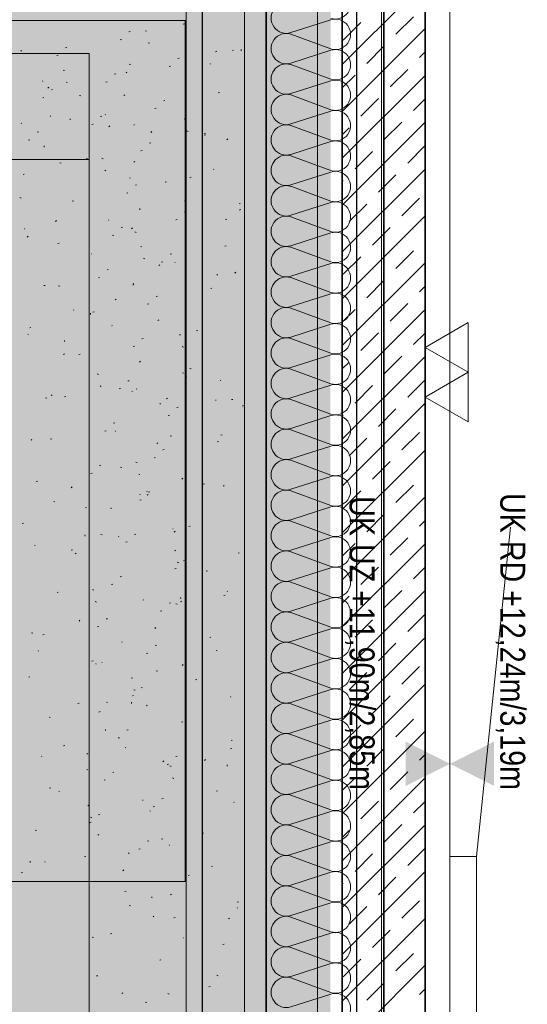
# Model space of a CAD drawing. Extents: x -620 to 300, y 62 to 1112.
# Tile 202 of 235: x -478 to -447, y 703 to 762. Entities that reach past the tile are written whole.
import ezdxf
from ezdxf.lldxf.tags import DXFTag

# ---------------------------------------------------------------- set-up
doc = ezdxf.new("R2010")
doc.units = 0
doc.layers.get('0').update_dxf_attribs({"lineweight": 13})
for name, color, linetype, lineweight, true_color in [('30 -33 Aussenwände- 7 Fassade_ Elemente', 7, 'Continuous', 9, 0x00aacc), ('30 -34 Innenwände- 1 tragend', 7, 'Continuous', 13, 0xdd0806), ('30 -35 Decken- 1 Konstruktion-Träger- Stahlbeton', 7, 'Continuous', 13, 0x33aa00), ('30 -36 Dächer- 1 Konstruktion', 7, 'Continuous', 35, 0x6666cc), ('30 -36 Dächer- 3 Dachbeläge', 7, 'Continuous', 15, 0x9999ff), ('30 -36 Dächer- 3 Dachbeläge Gründach', 9, 'Continuous', 9, 0x808080), ('60- 61 allgemeine Ausstattung- 1 Möbel', 9, 'Continuous', 9, 0x808080), ('70 -72 Beschriftung- 1 Beschriftung allgemein', 7, 'Continuous', 9, 0xff6633), ('70 -72 Beschriftung- 2 Beschriftung Bauteile', 7, 'Continuous', 9, 0x9999ff), ('70 -76 Bemaßung- 2 Allgemein', 9, 'Continuous', 5, 0x808080), ('iwb_Layout BA_Markierung', 7, 'Continuous', 9, 0xbadcdc)]:
    doc.layers.add(name, color=color, linetype=linetype, lineweight=lineweight, true_color=true_color)
doc.layers.add('70 -71 Achsen- 1 Gebäudeachsen', color=7, linetype='STRICHPUNKT2-A06CPVE5L0', lineweight=18)
doc.styles.get("Standard").update_dxf_attribs({"font": 'ARIALN.TTF'})
tags = doc.linetypes.add('grob-A06CPVE1L0', pattern=[14, 3, -8, 3]).pattern_tags.tags
tags[8:9] = [DXFTag(74, 4), DXFTag(75, 0), DXFTag(340, '0'), DXFTag(46, 0.0), DXFTag(50, 0.0), DXFTag(44, 0.0), DXFTag(45, 0.0)]
tags[6:7] = [DXFTag(74, 4), DXFTag(75, 0), DXFTag(340, '0'), DXFTag(46, 0.0), DXFTag(50, 0.0), DXFTag(44, 0.0), DXFTag(45, 0.0)]
tags[4:5] = [DXFTag(74, 4), DXFTag(75, 0), DXFTag(340, '0'), DXFTag(46, 0.0), DXFTag(50, 0.0), DXFTag(44, 0.0), DXFTag(45, 0.0)]
tags = doc.linetypes.add('STRICHPUNKT2-A06CPVE5L0', pattern=[12.7, 6.35, -3.175, 0, -3.175]).pattern_tags.tags
tags[10:11] = [DXFTag(74, 4), DXFTag(75, 0), DXFTag(340, '0'), DXFTag(46, 0.0), DXFTag(50, 0.0), DXFTag(44, 0.0), DXFTag(45, 0.0)]
tags[8:9] = [DXFTag(74, 4), DXFTag(75, 0), DXFTag(340, '0'), DXFTag(46, 0.0), DXFTag(50, 0.0), DXFTag(44, 0.0), DXFTag(45, 0.0)]
tags[6:7] = [DXFTag(74, 4), DXFTag(75, 0), DXFTag(340, '0'), DXFTag(46, 0.0), DXFTag(50, 0.0), DXFTag(44, 0.0), DXFTag(45, 0.0)]
tags[4:5] = [DXFTag(74, 4), DXFTag(75, 0), DXFTag(340, '0'), DXFTag(46, 0.0), DXFTag(50, 0.0), DXFTag(44, 0.0), DXFTag(45, 0.0)]

# ---------------------------------------------------------------- blocks, each defined once
blk = doc.blocks.new('Polygon-A06CPVDTL0')
at = {"color": 0, "linetype": 'ByBlock', "lineweight": -2, "ltscale": 0.13}
blk.add_solid([(-458.903, 86.609), (-538.631, 86.396), (-458.736, 1083.814), (-538.631, 1083.814)], dxfattribs=at)
blk = doc.blocks.new('Referenz-A06CPVE6L0')
at = {"layer": '30 -33 Aussenwände- 7 Fassade_ Elemente', "color": 0, "linetype": 'Continuous', "lineweight": 25, "ltscale": 0.25}
for p, q in [((-462.679, 609.453), (-462.679, 774.453)), ((-466.519, 614.453), (-466.519, 769.453)), ((-462.679, 769.453), (-462.679, 614.453)), ((-457.219, 769.953), (-457.219, 613.953))]:
    blk.add_line(p, q, dxfattribs=at)
at = {"layer": '30 -33 Aussenwände- 7 Fassade_ Elemente', "color": 0, "linetype": 'Continuous', "ltscale": 0.13}
for p, q in [((-467.519, 773.053), (-467.519, 610.853)), ((-455.719, 613.953), (-455.719, 769.953)), ((-461.179, 761.712), (-458.779, 762.484)), ((-458.779, 760.735), (-461.179, 761.622)), ((-461.179, 759.874), (-458.779, 760.645)), ((-458.779, 758.897), (-461.179, 759.784)), ((-461.179, 758.035), (-458.779, 758.807)), ((-458.779, 757.058), (-461.179, 757.945)), ((-461.179, 756.197), (-458.779, 756.968)), ((-458.779, 755.219), (-461.179, 756.107)), ((-461.179, 754.358), (-458.779, 755.129)), ((-458.779, 753.381), (-461.179, 754.268)), ((-461.179, 752.52), (-458.779, 753.291)), ((-458.779, 751.542), (-461.179, 752.43)), ((-461.179, 750.681), (-458.779, 751.452)), ((-458.779, 749.704), (-461.179, 750.591)), ((-461.179, 748.843), (-458.779, 749.614)), ((-458.779, 747.865), (-461.179, 748.753)), ((-461.179, 747.004), (-458.779, 747.775)), ((-458.779, 746.027), (-461.179, 746.914)), ((-461.179, 745.165), (-458.779, 745.937)), ((-458.779, 744.188), (-461.179, 745.075)), ((-461.179, 743.327), (-458.779, 744.098)), ((-458.779, 742.35), (-461.179, 743.237)), ((-461.179, 741.488), (-458.779, 742.26)), ((-458.779, 740.511), (-461.179, 741.398)), ((-461.179, 739.65), (-458.779, 740.421)), ((-458.779, 738.673), (-461.179, 739.56)), ((-461.179, 737.811), (-458.779, 738.583)), ((-458.779, 736.834), (-461.179, 737.721)), ((-461.179, 735.973), (-458.779, 736.744)), ((-458.779, 734.996), (-461.179, 735.883)), ((-461.179, 734.134), (-458.779, 734.906)), ((-458.779, 733.157), (-461.179, 734.044)), ((-461.179, 732.296), (-458.779, 733.067)), ((-458.779, 731.319), (-461.179, 732.206)), ((-461.179, 730.457), (-458.779, 731.229)), ((-458.779, 729.48), (-461.179, 730.367)), ((-461.179, 728.619), (-458.779, 729.39)), ((-458.779, 727.642), (-461.179, 728.529)), ((-461.179, 726.78), (-458.779, 727.552)), ((-458.779, 725.803), (-461.179, 726.69)), ((-461.179, 724.942), (-458.779, 725.713)), ((-458.779, 723.964), (-461.179, 724.852)), ((-461.179, 723.103), (-458.779, 723.874)), ((-458.779, 722.126), (-461.179, 723.013)), ((-461.179, 721.265), (-458.779, 722.036)), ((-458.779, 720.287), (-461.179, 721.175)), ((-461.179, 719.426), (-458.779, 720.197)), ((-458.779, 718.449), (-461.179, 719.336)), ((-461.179, 717.588), (-458.779, 718.359)), ((-458.779, 716.61), (-461.179, 717.498)), ((-461.179, 715.749), (-458.779, 716.52)), ((-458.779, 714.772), (-461.179, 715.659)), ((-461.179, 713.911), (-458.779, 714.682)), ((-458.779, 712.933), (-461.179, 713.821)), ((-461.179, 712.072), (-458.779, 712.843)), ((-458.779, 711.095), (-461.179, 711.982)), ((-461.179, 710.233), (-458.779, 711.005)), ((-458.779, 709.256), (-461.179, 710.143)), ((-461.179, 708.395), (-458.779, 709.166)), ((-458.779, 707.418), (-461.179, 708.305)), ((-461.179, 706.556), (-458.779, 707.328)), ((-458.779, 705.579), (-461.179, 706.466)), ((-461.179, 704.718), (-458.779, 705.489)), ((-458.779, 703.741), (-461.179, 704.628)), ((-461.179, 702.879), (-458.779, 703.651))]:
    blk.add_line(p, q, dxfattribs=at)
for centre, major_axis, end_param in [((-458.497, 763.448), (-0.282, -0.874), 3.765224), ((-461.46, 762.587), (0.282, 0.874), 3.764652), ((-458.497, 761.609), (-0.282, -0.874), 3.765224), ((-461.46, 760.748), (0.282, 0.874), 3.764652), ((-458.497, 759.771), (-0.282, -0.874), 3.765224), ((-461.46, 758.909), (0.282, 0.874), 3.764652), ((-458.497, 757.932), (-0.282, -0.874), 3.765224), ((-461.46, 757.071), (0.282, 0.874), 3.764652), ((-458.497, 756.094), (-0.282, -0.874), 3.765224), ((-461.46, 755.232), (0.282, 0.874), 3.764652), ((-458.497, 754.255), (-0.282, -0.874), 3.765224), ((-461.46, 753.394), (0.282, 0.874), 3.764652), ((-458.497, 752.417), (-0.282, -0.874), 3.765224), ((-461.46, 751.555), (0.282, 0.874), 3.764652), ((-458.497, 750.578), (-0.282, -0.874), 3.765224), ((-461.46, 749.717), (0.282, 0.874), 3.764652), ((-458.497, 748.74), (-0.282, -0.874), 3.765224), ((-461.46, 747.878), (0.282, 0.874), 3.764652), ((-458.497, 746.901), (-0.282, -0.874), 3.765224), ((-461.46, 746.04), (0.282, 0.874), 3.764652), ((-458.497, 745.063), (-0.282, -0.874), 3.765224), ((-461.46, 744.201), (0.282, 0.874), 3.764652), ((-458.497, 743.224), (-0.282, -0.874), 3.765224), ((-461.46, 742.363), (0.282, 0.874), 3.764652), ((-458.497, 741.385), (-0.282, -0.874), 3.765224), ((-461.46, 740.524), (0.282, 0.874), 3.764652), ((-458.497, 739.547), (-0.282, -0.874), 3.765224), ((-461.46, 738.686), (0.282, 0.874), 3.764652), ((-458.497, 737.708), (-0.282, -0.874), 3.765224), ((-461.46, 736.847), (0.282, 0.874), 3.764652), ((-458.497, 735.87), (-0.282, -0.874), 3.765224), ((-461.46, 735.009), (0.282, 0.874), 3.764652), ((-458.497, 734.031), (-0.282, -0.874), 3.765224), ((-461.46, 733.17), (0.282, 0.874), 3.764652), ((-458.497, 732.193), (-0.282, -0.874), 3.765224), ((-461.46, 731.332), (0.282, 0.874), 3.764652), ((-458.497, 730.354), (-0.282, -0.874), 3.765224), ((-461.46, 729.493), (0.282, 0.874), 3.764652), ((-458.497, 728.516), (-0.282, -0.874), 3.765224), ((-461.46, 727.654), (0.282, 0.874), 3.764652), ((-458.497, 726.677), (-0.282, -0.874), 3.765224), ((-461.46, 725.816), (0.282, 0.874), 3.764652), ((-458.497, 724.839), (-0.282, -0.874), 3.765224), ((-461.46, 723.977), (0.282, 0.874), 3.764652), ((-458.497, 723), (-0.282, -0.874), 3.765224), ((-461.46, 722.139), (0.282, 0.874), 3.764652), ((-458.497, 721.162), (-0.282, -0.874), 3.765224), ((-461.46, 720.3), (0.282, 0.874), 3.764652), ((-458.497, 719.323), (-0.282, -0.874), 3.765224), ((-461.46, 718.462), (0.282, 0.874), 3.764652), ((-458.497, 717.485), (-0.282, -0.874), 3.765224), ((-461.46, 716.623), (0.282, 0.874), 3.764652), ((-458.497, 715.646), (-0.282, -0.874), 3.765224), ((-461.46, 714.785), (0.282, 0.874), 3.764652), ((-458.497, 713.808), (-0.282, -0.874), 3.765224), ((-461.46, 712.946), (0.282, 0.874), 3.764652), ((-458.497, 711.969), (-0.282, -0.874), 3.765224), ((-461.46, 711.108), (0.282, 0.874), 3.764652), ((-458.497, 710.131), (-0.282, -0.874), 3.765224), ((-461.46, 709.269), (0.282, 0.874), 3.764652), ((-458.497, 708.292), (-0.282, -0.874), 3.765224), ((-461.46, 707.431), (0.282, 0.874), 3.764652), ((-458.497, 706.453), (-0.282, -0.874), 3.765224), ((-461.46, 705.592), (0.282, 0.874), 3.764652), ((-458.497, 704.615), (-0.282, -0.874), 3.765224), ((-461.46, 703.754), (0.282, 0.874), 3.764652), ((-458.497, 702.776), (-0.282, -0.874), 3.765224)]:
    blk.add_ellipse(centre, major_axis=major_axis, ratio=1, start_param=0, end_param=end_param, dxfattribs=at)
at = {"layer": '30 -34 Innenwände- 1 tragend', "color": 0, "lineweight": 35}
for p, q in [((-458.079, 770.453), (-458.079, 613.453)), ((-453.079, 770.453), (-453.079, 613.453))]:
    blk.add_line(p, q, dxfattribs=at)
at = {"layer": '30 -34 Innenwände- 1 tragend', "color": 0, "linetype": 'Continuous', "lineweight": -2, "ltscale": 0.13}
for p, q in [((-458.079, 770.453), (-458.079, 613.453)), ((-453.079, 770.453), (-453.079, 613.453))]:
    blk.add_line(p, q, dxfattribs=at)
at = {"layer": '30 -34 Innenwände- 1 tragend', "color": 0, "lineweight": 9}
for p, q in [((-458.079, 759.785), (-453.079, 764.785)), ((-458.079, 759.785), (-453.079, 764.785)), ((-458.018, 761.26), (-456.957, 762.321)), ((-458.018, 761.26), (-456.957, 762.321)), ((-454.836, 761.614), (-453.775, 762.675)), ((-454.836, 761.614), (-453.775, 762.675)), ((-458.079, 756.957), (-453.079, 761.957)), ((-458.079, 756.957), (-453.079, 761.957)), ((-456.603, 759.846), (-455.543, 760.907)), ((-456.603, 759.846), (-455.543, 760.907)), ((-453.421, 760.2), (-453.079, 760.543)), ((-453.421, 760.2), (-453.079, 760.543)), ((-455.189, 758.432), (-454.129, 759.493)), ((-455.189, 758.432), (-454.129, 759.493)), ((-458.079, 758.371), (-457.311, 759.139)), ((-458.079, 758.371), (-457.311, 759.139)), ((-458.079, 754.129), (-453.079, 759.129)), ((-458.079, 754.129), (-453.079, 759.129)), ((-456.957, 756.664), (-455.896, 757.725)), ((-456.957, 756.664), (-455.896, 757.725)), ((-453.775, 757.018), (-453.079, 757.714)), ((-453.775, 757.018), (-453.079, 757.714)), ((-458.079, 751.3), (-453.079, 756.3)), ((-458.079, 751.3), (-453.079, 756.3)), ((-458.079, 755.543), (-457.664, 755.957)), ((-458.079, 755.543), (-457.664, 755.957)), ((-455.543, 755.25), (-454.482, 756.311)), ((-455.543, 755.25), (-454.482, 756.311)), ((-454.129, 753.836), (-453.079, 754.886)), ((-454.129, 753.836), (-453.079, 754.886)), ((-457.311, 753.482), (-456.25, 754.543)), ((-457.311, 753.482), (-456.25, 754.543)), ((-458.079, 748.472), (-453.079, 753.472)), ((-458.079, 748.472), (-453.079, 753.472)), ((-458.079, 752.714), (-458.018, 752.775)), ((-458.079, 752.714), (-458.018, 752.775)), ((-455.896, 752.068), (-454.836, 753.129)), ((-455.896, 752.068), (-454.836, 753.129)), ((-454.482, 750.654), (-453.421, 751.714)), ((-454.482, 750.654), (-453.421, 751.714)), ((-457.664, 750.3), (-456.603, 751.361)), ((-457.664, 750.3), (-456.603, 751.361)), ((-458.079, 745.643), (-453.079, 750.643)), ((-458.079, 745.643), (-453.079, 750.643)), ((-456.25, 748.886), (-455.189, 749.947)), ((-456.25, 748.886), (-455.189, 749.947)), ((-458.018, 747.118), (-456.957, 748.179)), ((-458.018, 747.118), (-456.957, 748.179)), ((-454.836, 747.472), (-453.775, 748.532)), ((-454.836, 747.472), (-453.775, 748.532)), ((-458.079, 742.815), (-453.079, 747.815)), ((-458.079, 742.815), (-453.079, 747.815)), ((-456.603, 745.704), (-455.543, 746.765)), ((-456.603, 745.704), (-455.543, 746.765)), ((-453.421, 746.058), (-453.079, 746.401)), ((-453.421, 746.058), (-453.079, 746.401)), ((-455.189, 744.29), (-454.129, 745.351)), ((-455.189, 744.29), (-454.129, 745.351)), ((-458.079, 744.229), (-457.311, 744.997)), ((-458.079, 744.229), (-457.311, 744.997)), ((-458.079, 739.986), (-453.079, 744.986)), ((-458.079, 739.986), (-453.079, 744.986)), ((-456.957, 742.522), (-455.896, 743.583)), ((-456.957, 742.522), (-455.896, 743.583)), ((-453.775, 742.876), (-453.079, 743.572)), ((-453.775, 742.876), (-453.079, 743.572)), ((-458.079, 737.158), (-453.079, 742.158)), ((-458.079, 737.158), (-453.079, 742.158)), ((-455.543, 741.108), (-454.482, 742.169)), ((-455.543, 741.108), (-454.482, 742.169)), ((-458.079, 741.401), (-457.664, 741.815)), ((-458.079, 741.401), (-457.664, 741.815)), ((-457.311, 739.34), (-456.25, 740.401)), ((-457.311, 739.34), (-456.25, 740.401)), ((-454.129, 739.694), (-453.079, 740.744)), ((-454.129, 739.694), (-453.079, 740.744)), ((-458.079, 734.33), (-453.079, 739.33)), ((-458.079, 734.33), (-453.079, 739.33)), ((-458.079, 738.572), (-458.018, 738.633)), ((-458.079, 738.572), (-458.018, 738.633)), ((-455.896, 737.926), (-454.836, 738.987)), ((-455.896, 737.926), (-454.836, 738.987)), ((-454.482, 736.512), (-453.421, 737.572)), ((-454.482, 736.512), (-453.421, 737.572)), ((-457.664, 736.158), (-456.603, 737.219)), ((-457.664, 736.158), (-456.603, 737.219)), ((-458.079, 731.501), (-453.079, 736.501)), ((-458.079, 731.501), (-453.079, 736.501)), ((-456.25, 734.744), (-455.189, 735.805)), ((-456.25, 734.744), (-455.189, 735.805)), ((-454.836, 733.33), (-453.775, 734.39)), ((-454.836, 733.33), (-453.775, 734.39)), ((-458.018, 732.976), (-456.957, 734.037)), ((-458.018, 732.976), (-456.957, 734.037)), ((-458.079, 728.673), (-453.079, 733.673)), ((-458.079, 728.673), (-453.079, 733.673)), ((-456.603, 731.562), (-455.543, 732.623)), ((-456.603, 731.562), (-455.543, 732.623)), ((-453.421, 731.915), (-453.079, 732.258)), ((-453.421, 731.915), (-453.079, 732.258)), ((-458.079, 730.087), (-457.311, 730.855)), ((-458.079, 730.087), (-457.311, 730.855)), ((-458.079, 725.844), (-453.079, 730.844)), ((-458.079, 725.844), (-453.079, 730.844)), ((-455.189, 730.148), (-454.129, 731.208)), ((-455.189, 730.148), (-454.129, 731.208)), ((-456.957, 728.38), (-455.896, 729.441)), ((-456.957, 728.38), (-455.896, 729.441)), ((-453.775, 728.733), (-453.079, 729.43)), ((-453.775, 728.733), (-453.079, 729.43)), ((-458.079, 723.016), (-453.079, 728.016)), ((-458.079, 723.016), (-453.079, 728.016)), ((-455.543, 726.966), (-454.482, 728.026)), ((-455.543, 726.966), (-454.482, 728.026)), ((-458.079, 727.258), (-457.664, 727.673)), ((-458.079, 727.258), (-457.664, 727.673)), ((-454.129, 725.552), (-453.079, 726.602)), ((-454.129, 725.552), (-453.079, 726.602)), ((-457.311, 725.198), (-456.25, 726.259)), ((-457.311, 725.198), (-456.25, 726.259)), ((-458.079, 720.187), (-453.079, 725.187)), ((-458.079, 720.187), (-453.079, 725.187)), ((-455.896, 723.784), (-454.836, 724.844)), ((-455.896, 723.784), (-454.836, 724.844)), ((-458.079, 724.43), (-458.018, 724.491)), ((-458.079, 724.43), (-458.018, 724.491)), ((-457.664, 722.016), (-456.603, 723.077)), ((-457.664, 722.016), (-456.603, 723.077)), ((-454.482, 722.37), (-453.421, 723.43)), ((-454.482, 722.37), (-453.421, 723.43)), ((-458.079, 717.359), (-453.079, 722.359)), ((-458.079, 717.359), (-453.079, 722.359)), ((-456.25, 720.602), (-455.189, 721.662)), ((-456.25, 720.602), (-455.189, 721.662)), ((-454.836, 719.188), (-453.775, 720.248)), ((-454.836, 719.188), (-453.775, 720.248)), ((-458.079, 714.531), (-453.079, 719.531)), ((-458.079, 714.531), (-453.079, 719.531)), ((-458.018, 718.834), (-456.957, 719.895)), ((-458.018, 718.834), (-456.957, 719.895)), ((-456.603, 717.42), (-455.543, 718.48)), ((-456.603, 717.42), (-455.543, 718.48)), ((-453.421, 717.773), (-453.079, 718.116)), ((-453.421, 717.773), (-453.079, 718.116)), ((-458.079, 715.945), (-457.311, 716.713)), ((-458.079, 715.945), (-457.311, 716.713)), ((-458.079, 711.702), (-453.079, 716.702)), ((-458.079, 711.702), (-453.079, 716.702)), ((-455.189, 716.006), (-454.129, 717.066)), ((-455.189, 716.006), (-454.129, 717.066)), ((-456.957, 714.238), (-455.896, 715.298)), ((-456.957, 714.238), (-455.896, 715.298)), ((-453.775, 714.591), (-453.079, 715.288)), ((-453.775, 714.591), (-453.079, 715.288)), ((-458.079, 708.874), (-453.079, 713.874)), ((-458.079, 708.874), (-453.079, 713.874)), ((-458.079, 713.116), (-457.664, 713.531)), ((-458.079, 713.116), (-457.664, 713.531)), ((-455.543, 712.824), (-454.482, 713.884)), ((-455.543, 712.824), (-454.482, 713.884)), ((-454.129, 711.409), (-453.079, 712.459)), ((-454.129, 711.409), (-453.079, 712.459)), ((-457.311, 711.056), (-456.25, 712.116)), ((-457.311, 711.056), (-456.25, 712.116)), ((-458.079, 706.045), (-453.079, 711.045)), ((-458.079, 706.045), (-453.079, 711.045)), ((-455.896, 709.642), (-454.836, 710.702)), ((-455.896, 709.642), (-454.836, 710.702)), ((-458.079, 710.288), (-458.018, 710.349)), ((-458.079, 710.288), (-458.018, 710.349)), ((-457.664, 707.874), (-456.603, 708.935)), ((-457.664, 707.874), (-456.603, 708.935)), ((-454.482, 708.227), (-453.421, 709.288)), ((-454.482, 708.227), (-453.421, 709.288)), ((-458.079, 703.217), (-453.079, 708.217)), ((-458.079, 703.217), (-453.079, 708.217)), ((-456.25, 706.46), (-455.189, 707.52)), ((-456.25, 706.46), (-455.189, 707.52)), ((-454.836, 705.045), (-453.775, 706.106)), ((-454.836, 705.045), (-453.775, 706.106)), ((-458.079, 700.388), (-453.079, 705.388)), ((-458.079, 700.388), (-453.079, 705.388)), ((-458.018, 704.692), (-456.957, 705.753)), ((-458.018, 704.692), (-456.957, 705.753)), ((-456.603, 703.278), (-455.543, 704.338)), ((-456.603, 703.278), (-455.543, 704.338)), ((-453.421, 703.631), (-453.079, 703.974)), ((-453.421, 703.631), (-453.079, 703.974))]:
    blk.add_line(p, q, dxfattribs=at)
at = {"layer": '30 -35 Decken- 1 Konstruktion-Träger- Stahlbeton', "color": 0, "linetype": 'grob-A06CPVE1L0', "lineweight": -2, "ltscale": 0.13}
for p, q in [((-459.579, 388.453), (-459.579, 770.453)), ((-451.579, 388.453), (-451.579, 770.453))]:
    blk.add_line(p, q, dxfattribs=at)
at = {"layer": '30 -36 Dächer- 1 Konstruktion', "color": 0, "linetype": 'Continuous', "ltscale": 0.35}
blk.add_line((-455.579, 384.453), (-455.579, 770.453), dxfattribs=at)
at = {"layer": '30 -36 Dächer- 1 Konstruktion', "color": 0, "lineweight": 25}
for p, q in [((-455.579, 770.453), (-455.579, 384.453)), ((-455.579, 384.453), (-455.579, 770.453)), ((-455.579, 384.453), (-455.579, 770.453))]:
    blk.add_line(p, q, dxfattribs=at)
at = {"layer": '30 -36 Dächer- 1 Konstruktion', "color": 0, "lineweight": 5}
for p, q in [((-455.579, 770.453), (-455.579, 384.453)), ((-455.579, 384.453), (-455.579, 770.453)), ((-455.579, 384.453), (-455.579, 770.453))]:
    blk.add_line(p, q, dxfattribs=at)
at = {"layer": '30 -36 Dächer- 1 Konstruktion', "color": 0, "lineweight": -2}
for p, q in [((-455.579, 770.453), (-455.579, 384.453)), ((-455.579, 384.453), (-455.579, 770.453)), ((-455.579, 384.453), (-455.579, 770.453))]:
    blk.add_line(p, q, dxfattribs=at)
at = {"layer": '30 -36 Dächer- 1 Konstruktion', "color": 0}
blk.add_line((-455.579, 384.453), (-455.579, 770.453), dxfattribs=at)
at = {"layer": '30 -36 Dächer- 3 Dachbeläge', "color": 0, "lineweight": 9}
for p, q in [((-463.979, 763.653), (-463.979, 376.053)), ((-470.98, 761.756), (-470.903, 761.775)), ((-470.98, 761.756), (-470.903, 761.775)), ((-469.972, 761.823), (-469.899, 761.794)), ((-469.972, 761.823), (-469.899, 761.794)), ((-467.684, 762.23), (-467.608, 762.25)), ((-471.504, 761.278), (-471.428, 761.297)), ((-469.803, 761.102), (-469.729, 761.072)), ((-477.45, 760.64), (-477.507, 760.587)), ((-474.8, 760.803), (-474.723, 760.822)), ((-474.8, 760.803), (-474.723, 760.822)), ((-465.667, 760.594), (-465.731, 760.549)), ((-464.719, 760.629), (-464.643, 760.648)), ((-464.186, 760.617), (-464.193, 760.688)), ((-475.324, 760.326), (-475.248, 760.345)), ((-468.015, 760.154), (-467.938, 760.173)), ((-468.015, 760.154), (-467.938, 760.173)), ((-474.935, 759.448), (-474.862, 759.419)), ((-474.935, 759.448), (-474.862, 759.419)), ((-471.1, 759.29), (-471.127, 759.319)), ((-470.952, 759.804), (-470.877, 759.781)), ((-470.952, 759.804), (-470.877, 759.781)), ((-468.539, 759.676), (-468.463, 759.695)), ((-466.035, 759.809), (-466.062, 759.839)), ((-476.165, 758.77), (-476.192, 758.8)), ((-474.766, 758.727), (-474.692, 758.697)), ((-472.359, 758.724), (-472.283, 758.743)), ((-471.835, 759.202), (-471.758, 759.221)), ((-471.835, 759.202), (-471.758, 759.221)), ((-475.811, 758.413), (-475.868, 758.36)), ((-475.811, 758.413), (-475.868, 758.36)), ((-475.655, 758.249), (-475.579, 758.268)), ((-475.655, 758.249), (-475.579, 758.268)), ((-476.18, 757.772), (-476.103, 757.791)), ((-473.954, 757.921), (-473.879, 757.897)), ((-471.22, 757.965), (-471.278, 757.911)), ((-468.87, 757.6), (-468.794, 757.619)), ((-468.87, 757.6), (-468.794, 757.619)), ((-465.575, 758.075), (-465.498, 758.094)), ((-469.395, 757.122), (-469.318, 757.141)), ((-475.726, 756.674), (-475.691, 756.672)), ((-475.726, 756.674), (-475.691, 756.672)), ((-474.518, 756.44), (-474.525, 756.511)), ((-472.69, 756.648), (-472.614, 756.667)), ((-472.69, 756.648), (-472.614, 756.667)), ((-472.389, 756.739), (-472.415, 756.768)), ((-472.389, 756.739), (-472.415, 756.768)), ((-467.634, 756.499), (-467.579, 756.476)), ((-467.634, 756.499), (-467.579, 756.476)), ((-477.454, 756.219), (-477.48, 756.248)), ((-477.454, 756.219), (-477.48, 756.248)), ((-473.215, 756.17), (-473.138, 756.189)), ((-472.117, 756.077), (-472.181, 756.032)), ((-470.672, 756.147), (-470.637, 756.145)), ((-469.582, 755.738), (-469.639, 755.684)), ((-469.582, 755.738), (-469.639, 755.684)), ((-467.465, 755.777), (-467.392, 755.747)), ((-477.035, 755.217), (-476.958, 755.237)), ((-476.51, 755.695), (-476.434, 755.714)), ((-476.51, 755.695), (-476.434, 755.714)), ((-466.43, 755.521), (-466.353, 755.54)), ((-466.424, 755.618), (-466.349, 755.595)), ((-464.991, 755.29), (-465.049, 755.236)), ((-476.091, 754.8), (-476.098, 754.871)), ((-476.091, 754.8), (-476.098, 754.871)), ((-470.25, 754.568), (-470.174, 754.587)), ((-469.725, 755.046), (-469.649, 755.065)), ((-469.725, 755.046), (-469.649, 755.065)), ((-473.379, 754.053), (-518.979, 754.053)), ((-473.545, 754.094), (-473.469, 754.113)), ((-473.545, 754.094), (-473.469, 754.113)), ((-473.379, 223.253), (-473.379, 754.053)), ((-472.597, 754.124), (-472.524, 754.094)), ((-472.597, 754.124), (-472.524, 754.094)), ((-475.145, 753.857), (-475.07, 753.834)), ((-475.145, 753.857), (-475.07, 753.834)), ((-472.428, 753.402), (-472.355, 753.372)), ((-470.603, 753.93), (-470.668, 753.885)), ((-470.603, 753.93), (-470.668, 753.885)), ((-465.832, 753.438), (-465.858, 753.468)), ((-477.365, 753.141), (-477.289, 753.16)), ((-477.365, 753.141), (-477.289, 753.16)), ((-470.897, 752.919), (-470.923, 752.948)), ((-467.285, 752.967), (-467.209, 752.986)), ((-470.581, 752.492), (-470.504, 752.511)), ((-470.581, 752.492), (-470.504, 752.511)), ((-468.735, 752.656), (-468.742, 752.726)), ((-477.56, 751.749), (-477.487, 751.719)), ((-477.56, 751.749), (-477.487, 751.719)), ((-471.105, 752.014), (-471.029, 752.033)), ((-474.401, 751.539), (-474.324, 751.559)), ((-474.401, 751.539), (-474.324, 751.559)), ((-470.308, 751.015), (-470.315, 751.086)), ((-470.308, 751.015), (-470.315, 751.086)), ((-467.615, 751.555), (-467.579, 751.544)), ((-467.615, 751.555), (-467.579, 751.544)), ((-464.32, 751.365), (-464.244, 751.384)), ((-464.221, 751.026), (-464.286, 750.981)), ((-472.185, 750.368), (-472.211, 750.397)), ((-472.185, 750.368), (-472.211, 750.397)), ((-468.14, 750.413), (-468.064, 750.432)), ((-467.616, 750.89), (-467.579, 750.9)), ((-467.616, 750.89), (-467.579, 750.9)), ((-465.127, 750.452), (-465.054, 750.423)), ((-477.25, 749.848), (-477.276, 749.877)), ((-477.25, 749.848), (-477.276, 749.877)), ((-475.34, 750.368), (-475.398, 750.314)), ((-475.34, 750.368), (-475.398, 750.314)), ((-471.436, 749.938), (-471.359, 749.957)), ((-471.436, 749.938), (-471.359, 749.957)), ((-470.75, 749.92), (-470.807, 749.866)), ((-477.053, 749.414), (-477.118, 749.369)), ((-477.053, 749.414), (-477.118, 749.369)), ((-471.96, 749.46), (-471.884, 749.479)), ((-470.618, 749.672), (-470.542, 749.649)), ((-475.256, 748.985), (-475.18, 749.004)), ((-475.256, 748.985), (-475.18, 749.004)), ((-470.26, 748.799), (-470.187, 748.769)), ((-470.26, 748.799), (-470.187, 748.769)), ((-465.176, 748.811), (-465.099, 748.83)), ((-473.258, 748.363), (-473.223, 748.36)), ((-473.258, 748.363), (-473.223, 748.36)), ((-470.09, 748.077), (-470.017, 748.048)), ((-468.471, 748.336), (-468.395, 748.355)), ((-468.471, 748.336), (-468.395, 748.355)), ((-469.111, 747.692), (-469.169, 747.639)), ((-469.111, 747.692), (-469.169, 747.639)), ((-468.996, 747.859), (-468.919, 747.878)), ((-468.205, 747.835), (-468.169, 747.833)), ((-472.816, 746.906), (-472.739, 746.925)), ((-472.291, 747.384), (-472.215, 747.403)), ((-472.291, 747.384), (-472.215, 747.403)), ((-465.628, 747.067), (-465.654, 747.097)), ((-464.521, 747.244), (-464.578, 747.191)), ((-476.111, 746.431), (-476.035, 746.45)), ((-476.111, 746.431), (-476.035, 746.45)), ((-475.223, 746.424), (-475.15, 746.394)), ((-475.223, 746.424), (-475.15, 746.394)), ((-470.671, 746.51), (-470.736, 746.465)), ((-470.693, 746.548), (-470.719, 746.577)), ((-466.031, 746.257), (-465.954, 746.276)), ((-469.326, 745.782), (-469.25, 745.801)), ((-469.326, 745.782), (-469.25, 745.801)), ((-471.808, 745.609), (-471.733, 745.585)), ((-471.808, 745.609), (-471.733, 745.585)), ((-469.851, 745.305), (-469.774, 745.324)), ((-474.316, 744.972), (-474.303, 744.939)), ((-474.316, 744.972), (-474.303, 744.939)), ((-473.283, 744.694), (-473.291, 744.764)), ((-473.146, 744.83), (-473.07, 744.849)), ((-473.146, 744.83), (-473.07, 744.849)), ((-476.966, 743.877), (-476.89, 743.896)), ((-476.966, 743.877), (-476.89, 743.896)), ((-471.981, 743.997), (-472.007, 744.026)), ((-471.981, 743.997), (-472.007, 744.026)), ((-469.158, 744.363), (-469.223, 744.318)), ((-469.158, 744.363), (-469.223, 744.318)), ((-477.046, 743.477), (-477.072, 743.506)), ((-477.046, 743.477), (-477.072, 743.506)), ((-467.922, 743.474), (-467.849, 743.445)), ((-467.922, 743.474), (-467.849, 743.445)), ((-466.886, 743.703), (-466.81, 743.722)), ((-474.856, 743.054), (-474.864, 743.124)), ((-474.856, 743.054), (-474.864, 743.124)), ((-470.706, 742.751), (-470.63, 742.77)), ((-470.182, 743.228), (-470.105, 743.247)), ((-470.182, 743.228), (-470.105, 743.247)), ((-467.753, 742.752), (-467.68, 742.723)), ((-474.87, 742.322), (-474.927, 742.269)), ((-474.87, 742.322), (-474.927, 742.269)), ((-474.002, 742.276), (-473.925, 742.295)), ((-474.002, 742.276), (-473.925, 742.295)), ((-470.279, 741.874), (-470.337, 741.821)), ((-472.885, 741.099), (-472.812, 741.07)), ((-472.885, 741.099), (-472.812, 741.07)), ((-467.741, 741.149), (-467.665, 741.168)), ((-467.5, 740.909), (-467.507, 740.98)), ((-467.281, 741.423), (-467.206, 741.4)), ((-472.716, 740.377), (-472.643, 740.348)), ((-471.037, 740.674), (-470.96, 740.693)), ((-471.037, 740.674), (-470.96, 740.693)), ((-465.424, 740.696), (-465.45, 740.726)), ((-475.608, 739.847), (-475.673, 739.802)), ((-475.608, 739.847), (-475.673, 739.802)), ((-474.857, 739.722), (-474.781, 739.741)), ((-474.857, 739.722), (-474.781, 739.741)), ((-471.561, 740.197), (-471.485, 740.216)), ((-470.791, 740.051), (-470.756, 740.049)), ((-470.791, 740.051), (-470.756, 740.049)), ((-470.489, 740.177), (-470.515, 740.206)), ((-476.002, 739.662), (-475.926, 739.639)), ((-476.002, 739.662), (-475.926, 739.639)), ((-469.073, 739.269), (-469.08, 739.34)), ((-469.073, 739.269), (-469.08, 739.34)), ((-468.641, 739.647), (-468.698, 739.593)), ((-468.641, 739.647), (-468.698, 739.593)), ((-468.072, 739.073), (-467.996, 739.092)), ((-468.072, 739.073), (-467.996, 739.092)), ((-465.737, 739.524), (-465.702, 739.521)), ((-464.777, 739.547), (-464.7, 739.566)), ((-464.05, 739.199), (-464.108, 739.145)), ((-468.597, 738.595), (-468.52, 738.614)), ((-471.892, 738.12), (-471.816, 738.139)), ((-471.892, 738.12), (-471.816, 738.139)), ((-472.417, 737.642), (-472.34, 737.662)), ((-471.777, 737.626), (-471.804, 737.655)), ((-471.777, 737.626), (-471.804, 737.655)), ((-468.472, 737.36), (-468.396, 737.337)), ((-468.472, 737.36), (-468.396, 737.337)), ((-465.415, 737.428), (-465.342, 737.398)), ((-476.842, 737.106), (-476.869, 737.135)), ((-476.842, 737.106), (-476.869, 737.135)), ((-475.712, 737.168), (-475.636, 737.187)), ((-475.712, 737.168), (-475.636, 737.187)), ((-469.226, 736.943), (-469.291, 736.898)), ((-465.632, 736.993), (-465.555, 737.012)), ((-468.927, 736.519), (-468.851, 736.538)), ((-468.927, 736.519), (-468.851, 736.538)), ((-472.747, 735.566), (-472.671, 735.585)), ((-472.747, 735.566), (-472.671, 735.585)), ((-470.547, 735.775), (-470.474, 735.745)), ((-470.547, 735.775), (-470.474, 735.745)), ((-469.452, 736.041), (-469.375, 736.06)), ((-473.272, 735.088), (-473.196, 735.107)), ((-471.474, 735.476), (-471.399, 735.453)), ((-470.378, 735.053), (-470.305, 735.023)), ((-476.567, 734.614), (-476.491, 734.633)), ((-476.567, 734.614), (-476.491, 734.633)), ((-467.713, 734.796), (-467.777, 734.751)), ((-467.713, 734.796), (-467.777, 734.751)), ((-466.487, 734.439), (-466.411, 734.458)), ((-465.22, 734.325), (-465.247, 734.355)), ((-474.399, 734.277), (-474.457, 734.223)), ((-474.399, 734.277), (-474.457, 734.223)), ((-470.285, 733.806), (-470.311, 733.835)), ((-469.891, 734.021), (-469.878, 733.988)), ((-469.891, 734.021), (-469.878, 733.988)), ((-469.809, 733.829), (-469.866, 733.775)), ((-469.783, 733.964), (-469.706, 733.984)), ((-469.783, 733.964), (-469.706, 733.984)), ((-475.51, 733.4), (-475.437, 733.37)), ((-475.51, 733.4), (-475.437, 733.37)), ((-470.307, 733.487), (-470.231, 733.506)), ((-473.603, 733.012), (-473.526, 733.031)), ((-473.603, 733.012), (-473.526, 733.031)), ((-472.049, 732.948), (-472.056, 733.018)), ((-477.423, 732.06), (-477.346, 732.079)), ((-477.423, 732.06), (-477.346, 732.079)), ((-473.622, 731.307), (-473.629, 731.378)), ((-473.622, 731.307), (-473.629, 731.378)), ((-472.665, 731.413), (-472.59, 731.39)), ((-472.665, 731.413), (-472.59, 731.39)), ((-470.638, 731.41), (-470.561, 731.429)), ((-470.638, 731.41), (-470.561, 731.429)), ((-468.323, 731.739), (-468.288, 731.737)), ((-468.323, 731.739), (-468.288, 731.737)), ((-468.17, 731.602), (-468.228, 731.548)), ((-468.17, 731.602), (-468.228, 731.548)), ((-467.342, 731.885), (-467.266, 731.904)), ((-476.638, 730.735), (-476.665, 730.764)), ((-476.638, 730.735), (-476.665, 730.764)), ((-471.573, 731.255), (-471.6, 731.284)), ((-471.573, 731.255), (-471.6, 731.284)), ((-471.162, 730.933), (-471.086, 730.952)), ((-474.458, 730.458), (-474.381, 730.477)), ((-474.458, 730.458), (-474.381, 730.477)), ((-474.163, 730.279), (-474.227, 730.234)), ((-474.163, 730.279), (-474.227, 730.234)), ((-468.21, 730.45), (-468.137, 730.42)), ((-468.21, 730.45), (-468.137, 730.42)), ((-464.378, 730.284), (-464.301, 730.303)), ((-468.04, 729.728), (-467.967, 729.699)), ((-467.673, 729.809), (-467.597, 729.828)), ((-467.673, 729.809), (-467.597, 729.828)), ((-468.198, 729.331), (-468.121, 729.35)), ((-466.265, 729.163), (-466.273, 729.233)), ((-472.018, 728.379), (-471.941, 728.398)), ((-471.493, 728.856), (-471.417, 728.875)), ((-471.493, 728.856), (-471.417, 728.875)), ((-475.313, 727.904), (-475.237, 727.923)), ((-475.313, 727.904), (-475.237, 727.923)), ((-473.173, 728.075), (-473.1, 728.045)), ((-473.173, 728.075), (-473.1, 728.045)), ((-465.016, 727.954), (-465.043, 727.984)), ((-473.003, 727.353), (-472.93, 727.324)), ((-470.081, 727.435), (-470.108, 727.464)), ((-468.528, 727.255), (-468.452, 727.274)), ((-468.528, 727.255), (-468.452, 727.274)), ((-468.137, 727.227), (-468.062, 727.204)), ((-467.838, 727.523), (-467.846, 727.593)), ((-467.838, 727.523), (-467.846, 727.593)), ((-467.781, 727.375), (-467.845, 727.33)), ((-465.233, 727.73), (-465.156, 727.749)), ((-469.053, 726.777), (-468.976, 726.796)), ((-473.929, 726.232), (-473.986, 726.178)), ((-473.929, 726.232), (-473.986, 726.178)), ((-472.348, 726.302), (-472.272, 726.321)), ((-472.348, 726.302), (-472.272, 726.321)), ((-476.858, 725.466), (-476.783, 725.443)), ((-476.858, 725.466), (-476.783, 725.443)), ((-472.873, 725.825), (-472.797, 725.844)), ((-469.338, 725.783), (-469.396, 725.73)), ((-476.168, 725.35), (-476.092, 725.369)), ((-476.168, 725.35), (-476.092, 725.369)), ((-471.37, 724.884), (-471.396, 724.913)), ((-471.37, 724.884), (-471.396, 724.913)), ((-466.088, 725.176), (-466.012, 725.195)), ((-476.435, 724.364), (-476.461, 724.393)), ((-476.435, 724.364), (-476.461, 724.393)), ((-469.908, 724.223), (-469.832, 724.242)), ((-469.384, 724.701), (-469.307, 724.72)), ((-469.384, 724.701), (-469.307, 724.72)), ((-465.703, 724.403), (-465.63, 724.374)), ((-473.204, 723.748), (-473.127, 723.767)), ((-473.204, 723.748), (-473.127, 723.767)), ((-472.613, 723.68), (-472.578, 723.677)), ((-472.964, 723.614), (-472.951, 723.582)), ((-469.328, 723.164), (-469.253, 723.141)), ((-469.328, 723.164), (-469.253, 723.141)), ((-467.7, 723.556), (-467.757, 723.502)), ((-467.7, 723.556), (-467.757, 723.502)), ((-477.024, 722.796), (-476.947, 722.815)), ((-477.024, 722.796), (-476.947, 722.815)), ((-470.835, 722.75), (-470.762, 722.721)), ((-470.835, 722.75), (-470.762, 722.721)), ((-466.943, 722.622), (-466.867, 722.641)), ((-470.666, 722.028), (-470.593, 721.999)), ((-470.239, 722.147), (-470.162, 722.166)), ((-470.239, 722.147), (-470.162, 722.166)), ((-472.331, 721.281), (-472.255, 721.258)), ((-470.814, 721.201), (-470.822, 721.272)), ((-470.763, 721.669), (-470.687, 721.688)), ((-464.813, 721.583), (-464.839, 721.613)), ((-474.059, 721.194), (-473.982, 721.213)), ((-474.059, 721.194), (-473.982, 721.213)), ((-472.717, 720.712), (-472.782, 720.667)), ((-472.717, 720.712), (-472.782, 720.667)), ((-469.878, 721.064), (-469.904, 721.093)), ((-463.979, 721.02), (-463.979, 721.02)), ((-475.798, 720.375), (-475.725, 720.346)), ((-475.798, 720.375), (-475.725, 720.346)), ((-467.799, 720.067), (-467.722, 720.087)), ((-472.387, 719.561), (-472.394, 719.632)), ((-472.387, 719.561), (-472.394, 719.632)), ((-471.094, 719.593), (-471.018, 719.612)), ((-471.094, 719.593), (-471.018, 719.612)), ((-471.619, 719.115), (-471.542, 719.134)), ((-464.801, 718.978), (-464.725, 718.955)), ((-474.914, 718.64), (-474.838, 718.659)), ((-474.914, 718.64), (-474.838, 718.659)), ((-471.166, 718.513), (-471.192, 718.542)), ((-471.166, 718.513), (-471.192, 718.542)), ((-464.834, 718.466), (-464.757, 718.485)), ((-476.231, 717.993), (-476.257, 718.022)), ((-476.231, 717.993), (-476.257, 718.022)), ((-473.458, 718.186), (-473.516, 718.132)), ((-473.458, 718.186), (-473.516, 718.132)), ((-468.868, 717.738), (-468.925, 717.684)), ((-468.129, 717.991), (-468.053, 718.01)), ((-468.129, 717.991), (-468.053, 718.01)), ((-466.335, 717.808), (-466.4, 717.763)), ((-473.522, 717.217), (-473.446, 717.194)), ((-473.522, 717.217), (-473.446, 717.194)), ((-468.654, 717.513), (-468.577, 717.532)), ((-468.497, 717.426), (-468.424, 717.396)), ((-468.497, 717.426), (-468.424, 717.396)), ((-465.031, 717.417), (-465.038, 717.487)), ((-472.474, 716.561), (-472.398, 716.58)), ((-471.949, 717.039), (-471.873, 717.058)), ((-471.949, 717.039), (-471.873, 717.058)), ((-468.328, 716.704), (-468.255, 716.674)), ((-475.769, 716.086), (-475.693, 716.105)), ((-475.769, 716.086), (-475.693, 716.105)), ((-465.689, 715.912), (-465.613, 715.931)), ((-475.199, 715.895), (-475.164, 715.893)), ((-475.199, 715.895), (-475.164, 715.893)), ((-470.146, 715.368), (-470.11, 715.365)), ((-468.985, 715.437), (-468.908, 715.456)), ((-468.985, 715.437), (-468.908, 715.456)), ((-473.46, 715.051), (-473.387, 715.021)), ((-473.46, 715.051), (-473.387, 715.021)), ((-469.674, 714.693), (-469.7, 714.722)), ((-469.509, 714.959), (-469.433, 714.978)), ((-464.609, 715.212), (-464.635, 715.242)), ((-473.291, 714.329), (-473.218, 714.299)), ((-472.805, 714.485), (-472.728, 714.504)), ((-472.805, 714.485), (-472.728, 714.504)), ((-476.625, 713.532), (-476.548, 713.551)), ((-476.625, 713.532), (-476.548, 713.551)), ((-473.329, 714.007), (-473.253, 714.026)), ((-472.785, 713.292), (-472.85, 713.247)), ((-468.994, 713.032), (-468.919, 713.009)), ((-466.544, 713.358), (-466.468, 713.377)), ((-470.364, 712.405), (-470.288, 712.424)), ((-469.84, 712.883), (-469.763, 712.902)), ((-469.84, 712.883), (-469.763, 712.902)), ((-468.54, 712.663), (-468.526, 712.631)), ((-473.66, 711.931), (-473.583, 711.95)), ((-473.66, 711.931), (-473.583, 711.95)), ((-470.962, 712.142), (-470.988, 712.171)), ((-470.962, 712.142), (-470.988, 712.171)), ((-476.936, 711.6), (-476.943, 711.67)), ((-476.936, 711.6), (-476.943, 711.67)), ((-476.027, 711.622), (-476.053, 711.651)), ((-476.027, 711.622), (-476.053, 711.651)), ((-471.272, 711.145), (-471.336, 711.1)), ((-471.272, 711.145), (-471.336, 711.1)), ((-465.99, 711.379), (-465.917, 711.35)), ((-477.48, 710.978), (-477.404, 710.997)), ((-477.48, 710.978), (-477.404, 710.997)), ((-467.4, 710.804), (-467.323, 710.823)), ((-471.22, 709.851), (-471.143, 709.87)), ((-469.58, 709.455), (-469.587, 709.525)), ((-468.397, 709.693), (-468.455, 709.639)), ((-470.953, 709.004), (-470.88, 708.975)), ((-464.435, 709.202), (-464.358, 709.221)), ((-464.405, 708.841), (-464.431, 708.871)), ((-469.47, 708.322), (-469.496, 708.351)), ((-468.255, 708.25), (-468.178, 708.269)), ((-464.89, 708.241), (-464.954, 708.196)), ((-473.187, 707.085), (-473.112, 707.062)), ((-472.075, 707.297), (-471.999, 707.316)), ((-467.678, 707.056), (-467.643, 707.054)), ((-465.29, 706.648), (-465.214, 706.667)), ((-469.11, 705.696), (-469.034, 705.715)), ((-472.93, 704.743), (-472.854, 704.762)), ((-465.657, 704.783), (-465.582, 704.76)), ((-466.145, 704.094), (-466.069, 704.113)), ((-471.34, 703.724), (-471.404, 703.679)), ((-468.616, 703.679), (-468.543, 703.65)), ((-469.965, 703.142), (-469.889, 703.161))]:
    blk.add_line(p, q, dxfattribs=at)
at = {"layer": '30 -36 Dächer- 3 Dachbeläge', "color": 0, "linetype": 'Continuous', "lineweight": 9, "ltscale": 0.13}
for p, q in [((-467.579, 762.453), (-519.579, 762.453)), ((-467.579, 762.453), (-519.579, 762.453)), ((-467.579, 710.453), (-467.579, 762.453)), ((-467.579, 710.453), (-467.579, 762.453)), ((-519.579, 710.453), (-467.579, 710.453)), ((-519.579, 710.453), (-467.579, 710.453))]:
    blk.add_line(p, q, dxfattribs=at)
at = {"layer": '30 -36 Dächer- 3 Dachbeläge Gründach', "color": 0, "linetype": 'Continuous', "ltscale": 0.13}
for p, q in [((-473.379, 760.453), (-538.631, 760.453)), ((-473.379, 376.053), (-473.379, 760.453))]:
    blk.add_line(p, q, dxfattribs=at)
at = {"layer": '60- 61 allgemeine Ausstattung- 1 Möbel', "color": 0, "linetype": 'Continuous', "ltscale": 0.13}
for p, q in [((-449.979, 711.953), (-447.928, 731.848)), ((-451.579, 711.953), (-449.979, 711.953)), ((-451.579, 671.953), (-451.579, 711.953)), ((-449.979, 711.953), (-449.979, 671.953))]:
    blk.add_line(p, q, dxfattribs=at)
at = {"layer": '70 -71 Achsen- 1 Gebäudeachsen', "color": 0, "linetype": 'STRICHPUNKT2-A06CPVE5L0', "ltscale": 0.18}
blk.add_line((-455.579, 1084.393), (-455.579, 84.953), dxfattribs=at)
at = {"layer": '70 -72 Beschriftung- 2 Beschriftung Bauteile', "color": 0}
for p, q in [((-450.48, 744.203), (-453.079, 742.703)), ((-450.48, 741.203), (-450.48, 744.203)), ((-453.079, 742.703), (-450.48, 741.203)), ((-450.48, 741.203), (-453.079, 739.703)), ((-450.48, 738.203), (-450.48, 741.203)), ((-453.079, 739.703), (-450.48, 738.203))]:
    blk.add_line(p, q, dxfattribs=at)
at = {"layer": '70 -76 Bemaßung- 2 Allgemein', "color": 0, "lineweight": 0}
for points in [[(-454.249, 716.221), (-451.579, 717.553), (-454.247, 718.892)], [(-448.908, 716.221), (-451.579, 717.553), (-448.91, 718.892)]]:
    blk.add_solid(points, dxfattribs=at)
at = {"layer": '70 -72 Beschriftung- 1 Beschriftung allgemein', "color": 0, "linetype": 'Continuous', "ltscale": 0.13, "insert": (-470.109, 682.502), "char_height": 2.01377, "attachment_point": 1, "rotation": 90}
blk.add_mtext('{\\fArial Narrow;FA.A2.029.A.1.BS}', dxfattribs=at)
at = {"layer": '70 -76 Bemaßung- 2 Allgemein', "color": 0, "linetype": 'Continuous', "ltscale": 0.13, "char_height": 1.51033, "attachment_point": 1, "rotation": 270}
for s, insert in [('{\\fArial Narrow;UK UZ +11,90m/2,85m}', (-456.129, 733.714)), ('{\\fArial Narrow;UK RD +12,24m/3,19m}', (-447.028, 733.906))]:
    blk.add_mtext(s, dxfattribs=dict(at, insert=insert))

msp = doc.modelspace()

# ---------------------------------------------------------------- block references
at = {"color": 8, "lineweight": 13, "ltscale": 0.13, "true_color": 0x808080}
msp.add_blockref('Referenz-A06CPVE6L0', (0, 0), dxfattribs=at)
at = {"layer": 'iwb_Layout BA_Markierung', "ltscale": 0.13}
msp.add_blockref('Polygon-A06CPVDTL0', (0, 0), dxfattribs=at)

doc.saveas('drawing.dxf')
